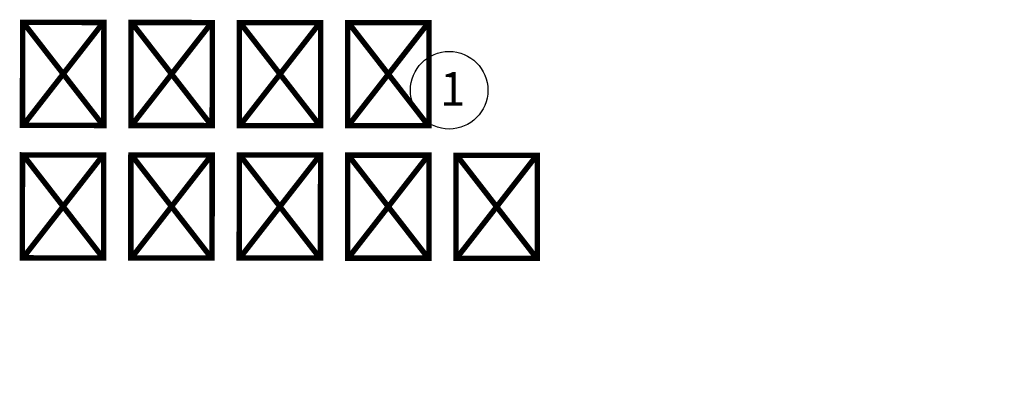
# Model space of a CAD drawing. Header units: millimetres. Extents: x 1512 to 2105, y 794 to 1149.
# Tile 33 of 256: x 1634.56 to 1644.35, y 853.53 to 857.21. Entities that reach past the tile are written whole.
import ezdxf

# ---------------------------------------------------------------- set-up
doc = ezdxf.new("R2010")
doc.units = ezdxf.units.MM
doc.layers.add('A-DOOR', color=31, linetype='Continuous', lineweight=9)
doc.layers.add('A-DOOR-FRAM', color=31, linetype='Continuous', lineweight=9)
doc.styles.get("Standard").update_dxf_attribs({"font": 'arial.ttf'})

# ---------------------------------------------------------------- blocks, each defined once
blk = doc.blocks.new('5_Panel_Bi-Fold_Door_Metric_7271 - 2500 x 4300-134297-همکف')
at = {"layer": 'A-DOOR'}
for p, q in [((-2.0966, 0.0674), (-1.8403, 0.8569)), ((-1.8162, 0.8491), (-2.0724, 0.0596)), ((-1.8403, 0.8569), (-1.8162, 0.8491)), ((-1.792, 0.8519), (-1.8162, 0.8491)), ((-1.8162, 0.8491), (-1.72, 0.0247)), ((-1.6958, 0.0275), (-1.792, 0.8519)), ((-1.6958, 0.0275), (-1.5996, 0.8519)), ((-1.5754, 0.8491), (-1.6717, 0.0247)), ((-1.5996, 0.8519), (-1.5754, 0.8491)), ((1.6958, 0.0311), (1.9106, 0.8328)), ((1.9348, 0.8264), (1.72, 0.0247)), ((1.9106, 0.8328), (1.9348, 0.8264)), ((1.9589, 0.8304), (1.9348, 0.8264)), ((1.9348, 0.8264), (2.0724, 0.0079)), ((2.0966, 0.0119), (1.9589, 0.8304)), ((-2.0724, 0.0596), (-2.0966, 0.0674)), ((-1.72, 0.0247), (-1.6958, 0.0275)), ((-1.6717, 0.0247), (-1.6958, 0.0275)), ((1.72, 0.0247), (1.6958, 0.0311)), ((2.0724, 0.0079), (2.0966, 0.0119))]:
    blk.add_line(p, q, dxfattribs=at)
at = {"layer": 'A-DOOR', "lineweight": 18}
for p, q in [((-2.1, 0.11), (-2.2, 0.11)), ((-2.2, 0.11), (-2.2, 0.1)), ((-2.2, 0.1), (-2.1, 0.1)), ((-2.1, 0.1), (-2.1, 0.11)), ((2.2, 0.11), (2.1, 0.11)), ((2.1, 0.11), (2.1, 0.1)), ((2.1, 0.1), (2.2, 0.1)), ((2.2, 0.1), (2.2, 0.11))]:
    blk.add_line(p, q, dxfattribs=at)
at = {"layer": 'A-DOOR-FRAM'}
for p, q in [((-2.075, 0.015), (-2.1, 0.015)), ((-2.1, 0.015), (-2.1, -0.01)), ((-2.075, -0.01), (-2.075, 0.015)), ((2.1, 0.015), (2.075, 0.015)), ((2.075, 0.015), (2.075, -0.01)), ((2.1, -0.01), (2.1, 0.015)), ((-2.1, -0.01), (-2.075, -0.01)), ((2.075, -0.01), (2.1, -0.01))]:
    blk.add_line(p, q, dxfattribs=at)

msp = doc.modelspace()

# ---------------------------------------------------------------- linework, layer by layer
msp.add_circle((1638.8287, 856.5061), 0.3854)

# ---------------------------------------------------------------- block references
at = {"layer": 'A-DOOR', "rotation": 249.9545470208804}
msp.add_blockref('5_Panel_Bi-Fold_Door_Metric_7271 - 2500 x 4300-134297-همکف', (1643.936, 852.317), dxfattribs=at)

# ---------------------------------------------------------------- texts
at = {"attachment_point": 1, "rotation": 359.95455}
for s, width, gutter_width, insert, char_height in [('{\\fArial|b0|i0|c178|p34;سالن ورودی}', 4.735692, 12.5, (1634.4538, 857.0489), 0.789766), ('1', 12.832731, 1.669, (1638.7377, 856.6862), 0.3338)]:
    msp.add_mtext_dynamic_manual_height_columns(s, width=width, gutter_width=gutter_width, heights=[0], dxfattribs=dict(at, insert=insert, char_height=char_height))

doc.saveas('drawing.dxf')
